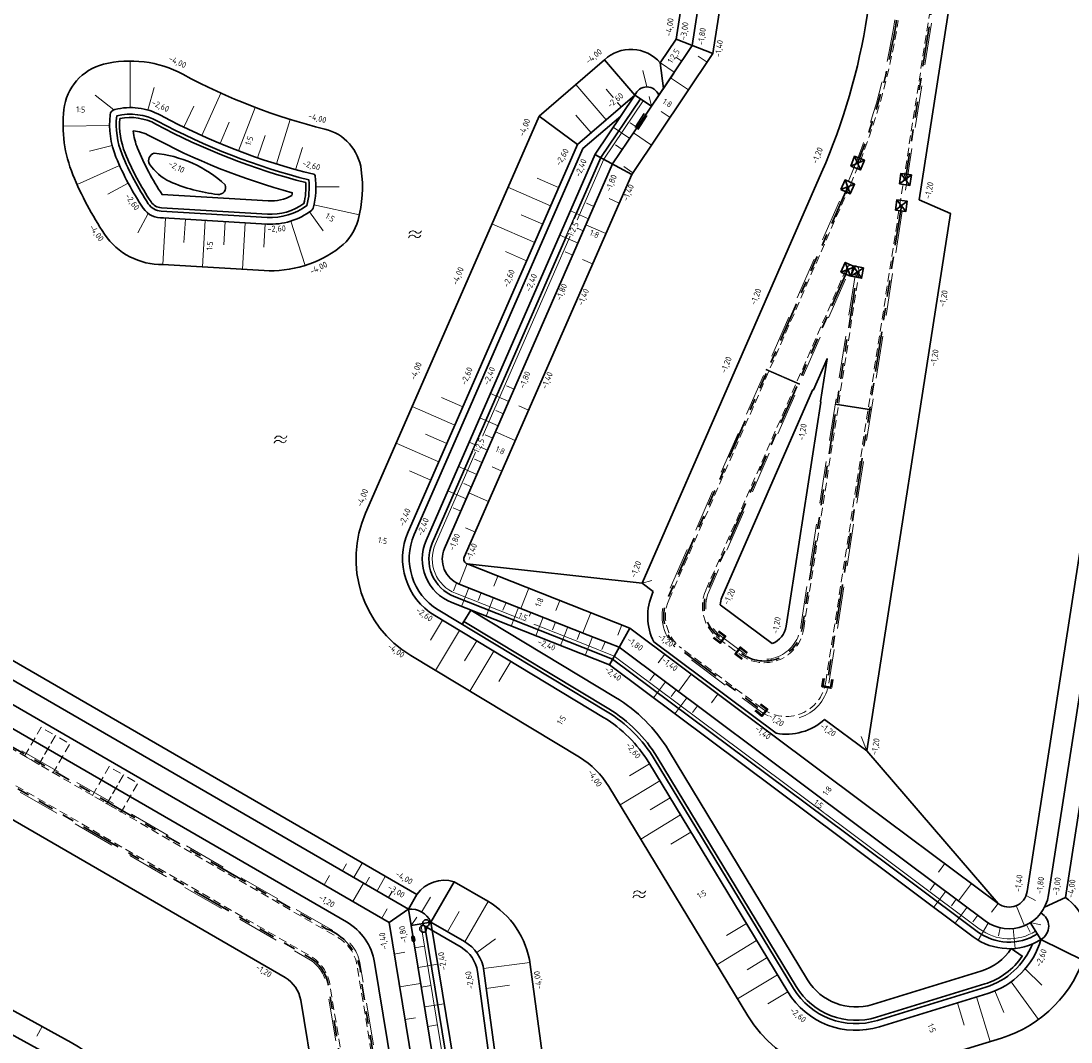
# Model space of a CAD drawing. Header units: metres. Extents: x 239845 to 242720, y 580286 to 584200.
# Tile 78 of 113: x 240688 to 240845, y 583304 to 583457. Entities that reach past the tile are written whole.
import ezdxf

# ---------------------------------------------------------------- set-up
doc = ezdxf.new("R2010")
doc.units = ezdxf.units.M
doc.linetypes.add('DASHED', pattern=[19.05, 12.7, -6.35])
doc.linetypes.add('RI-DRAINAGE', pattern=[19.2, 6, -1.8, 1.8, -1.8, 2.4, -1.8, 1.8, -1.8])
for name, color, linetype, lineweight in [('N-WA-RI-DRAINAGE_AFDEKKAP-G', 150, 'Continuous', 50), ('N-WA-RI-DRAINAGE_DRAIN_PP_100-G', 90, 'RI-DRAINAGE', 35), ('N-WE-BV-GELEIDECONSTRUCTIE_GELEIDERAIL_KUNSTWERK_VLP1DL13360-G', 210, 'BV-VLP1DL13360', 35), ('N-WE-GK-BESCHOEIING_DAMWAND_HOUT-G', 130, 'GK-BESCHOEIING', 35), ('N-WE-GK-BESCHOEIING_TYPE_3-G', 30, 'Continuous', 35), ('N-WE-GK-BESCHOEIING_TYPE_5-G', 130, 'Continuous', 35), ('N-WE-GR-RIET-G', 122, 'Continuous', 35), ('N-WE-GW-GRONDWERK-G', 3, 'Continuous', 35), ('N-WE-GW-GRONDWERK_BODEM-G', 2, 'DASHED', 18), ('N-WE-GW-GRONDWERK_BODEM_MEER-G', 150, 'Continuous', 35), ('N-WE-GW-GRONDWERK_INSTEEK_SLEUF-G_CONTOUR_ZANDCUNET', 52, 'Continuous', 35), ('N-WE-GW-HOOGTELIJN-140', 114, 'Continuous', 35), ('N-WE-GW-HOOGTELIJN-180', 190, 'Continuous', 35), ('N-WE-GW-HOOGTELIJN-210', 62, 'Continuous', 35), ('N-WE-GW-HOOGTELIJN-240', 74, 'Continuous', 35), ('N-WE-GW-HOOGTELIJN-260', 44, 'Continuous', 35), ('N-WE-GW-SCHEIDING-ZAND_TEELAARDE-G', 90, 'Continuous', 18), ('N-WE-GW-TALUDARCERING_KORT-G', 90, 'Continuous', 18), ('N-WE-GW-TALUDARCERING_LANG-G', 60, 'Continuous', 13), ('N-WE-OG-TOPOGRAFIE-S @ 0.5', 7, 'Continuous', 18), ('N-WE-RI-HWA_DRAINEINDE-G', 30, 'Continuous', 35), ('N-WE-VH-HELLING_KNIKLIJN-G', 30, 'Continuous', 35), ('N-XX-AL-HOOGTELABEL-T25-M', 7, 'Continuous', 25), ('N-XX-XX-DETAIL3-GD', 2, 'Continuous', 35), ('T-WE-GR-MAAIVELD-G', 3, 'DASHED', 0), ('T-WE-GR-PARKEERVAK-G', 200, 'DASHED', 0)]:
    doc.layers.add(name, color=color, linetype=linetype, lineweight=lineweight)
doc.styles.add('NLCS-ISO-M1000-T25', font='NLCS-ISO.ttf', dxfattribs={"height": 2.5})
doc.linetypes.add('BV-VLP1DL13360', pattern='A,2,-1,[249,NLCS.SHX,S=0.5,R=0,X=0,Y=0],-1', length=4)
doc.linetypes.add('GK-BESCHOEIING', pattern='A,30,-5,[1,NLCS.shx,S=1,R=0,X=0,Y=0],-5', length=40)

# ---------------------------------------------------------------- blocks, each defined once
blk = doc.blocks.new('SOG-TOPOGRAFIE_WATER-SO')
at = {"flags": 128}
for points in [[(-1.91, 0.46), (-1.82, 0.6, -0.538831), (0.18, 0.63, 0.605168), (1.86, 0.83, -4.035705)], [(-2.28, -0.81), (-2.19, -0.67, -0.538831), (-0.18, -0.63, 0.605168), (1.49, -0.44, -4.035705)]]:
    blk.add_lwpolyline(points, format="xyb", dxfattribs=at)
blk = doc.blocks.new('Beeindiging drain')
for points in [[(1.57, 1.57), (-1.58, -1.58)], [(1.57, -1.58), (-1.58, 1.57)]]:
    blk.add_lwpolyline(points)
blk.add_lwpolyline([(-1.58, -1.58), (1.57, -1.58), (1.57, 1.57), (-1.58, 1.57)], close=True)

msp = doc.modelspace()

# ---------------------------------------------------------------- linework, layer by layer
at = {"layer": 'N-WA-RI-DRAINAGE_AFDEKKAP-G', "flags": 128}
for points in [[(240792.49, 583365.31), (240793.48, 583364.54), (240792.71, 583363.55), (240791.72, 583364.32)], [(240796.01, 583361.09), (240795.02, 583361.86), (240795.79, 583362.84), (240796.77, 583362.07)], [(240809.53, 583358.04), (240809.33, 583356.81), (240808.09, 583357.02), (240808.3, 583358.25)], [(240798.79, 583354.36), (240799.77, 583353.59), (240799, 583352.61), (240798.02, 583353.38)]]:
    msp.add_lwpolyline(points, dxfattribs=at)
at = {"layer": 'N-WA-RI-DRAINAGE_DRAIN_PP_100-G', "flags": 128}
for points in [[(240835.91, 583532.03), (240820.56, 583433.21)], [(240819.95, 583429.26), (240808.81, 583357.53)]]:
    msp.add_lwpolyline(points, dxfattribs=at)
for points in [[(240819.22, 583457.14, -0.055971), (240813.37, 583435.66, -0.055971)], [(240811.88, 583432.09), (240784.76, 583370.07, 0.34845), (240786.75, 583362.56), (240798.9, 583353.48)], [(240811.91, 583419.69), (240790.77, 583371.34, 0.34845), (240792.6, 583364.43)], [(240795.9, 583361.97, 0.565445), (240805.02, 583365.69), (240813.34, 583419.28)], [(240682.93, 583349.86), (240733.5, 583320.59, -0.319814), (240738.73, 583313.03), (240743.92, 583281.41)], [(240680.43, 583345.53), (240731, 583316.26, -0.224486), (240733.79, 583312.22), (240738.99, 583280.6)]]:
    msp.add_lwpolyline(points, format="xyb", dxfattribs=at)
at = {"layer": 'N-WE-BV-GELEIDECONSTRUCTIE_GELEIDERAIL_KUNSTWERK_VLP1DL13360-G'}
msp.add_lwpolyline([(240617.91, 583397.6), (240617.91, 583397.6), (240745.87, 583323.54), (240746.68, 583318.61)], dxfattribs=at)
at = {"layer": 'N-WE-GK-BESCHOEIING_DAMWAND_HOUT-G', "ltscale": 0.5, "flags": 128}
for points in [[(240780.15, 583440.88), (240788.52, 583453.32), (240799.65, 583524.97), (240800.09, 583527.81)], [(240779.92, 583440.99), (240781.27, 583443.1)], [(240781.7, 583442.81), (240780.35, 583440.73)]]:
    msp.add_lwpolyline(points, dxfattribs=at)
for points in [[(240947.06, 583467.98), (240867.59, 583490.02), (240842.07, 583325.67, -0.565445), (240832.55, 583321.78)], [(240723.68, 583181.02), (240720.72, 583180.53), (240703.22, 583287.07, 0.230308), (240693.62, 583300.64), (240608.8, 583347.25)]]:
    msp.add_lwpolyline(points, format="xyb", dxfattribs=at)
at = {"layer": 'N-WE-GK-BESCHOEIING_TYPE_3-G', "ltscale": 0.5}
for points in [[(240840.39, 583319.81, -0.310012), (240831.35, 583320.18), (240811.58, 583334.95), (240776.55, 583361.13), (240772.15, 583362.87), (240752.74, 583370.54, -0.424743), (240749.44, 583378.52), (240774.79, 583436.5), (240780.72, 583445.32)], [(240748.32, 583320.97), (240769.64, 583191.19, -0.450524), (240766.43, 583186.01), (240761.34, 583185.18)]]:
    msp.add_lwpolyline(points, format="xyb", dxfattribs=at)
at = {"layer": 'N-WE-GK-BESCHOEIING_TYPE_5-G', "flags": 128}
msp.add_lwpolyline([(240708.7, 583428.44), (240724.63, 583427.5, 0.176413), (240730.6, 583429.28, 0.085058), (240730.91, 583433.13, -0.062234), (240708.14, 583441.97, 0.185738), (240702.02, 583442.76, 0.125214), (240702.84, 583436.94, 0.050068), (240706.77, 583429.55, 0.234949)], format="xyb", close=True, dxfattribs=at)
msp.add_lwpolyline([(240748.32, 583320.97), (240753.78, 583317.81, -0.231944), (240756.23, 583314.15), (240774.11, 583182, -0.120473), (240773.65, 583177.66), (240760.29, 583140.49, -0.316388), (240751.63, 583134.4), (240729.67, 583134.4, -0.267949), (240721.7, 583139), (240706.66, 583165.06, -0.198428), (240705.73, 583172.02), (240706.88, 583176.34, -0.295157), (240714.28, 583183.06), (240720.09, 583184.01)], format="xyb", dxfattribs=at)
at = {"layer": 'N-WE-GK-BESCHOEIING_TYPE_5-G'}
for centre in [(240748.51, 583321.45), (240748.06, 583320.56)]:
    msp.add_circle(centre, 0.5, dxfattribs=at)
at = {"layer": 'N-WE-GR-RIET-G', "flags": 128}
for points in [[(240702.48, 583442.35, 0.11729), (240703.3, 583437.13, 0.050068), (240707.18, 583429.82, 0.234949), (240708.73, 583428.94), (240724.66, 583427.99, 0.171099), (240730.16, 583429.57, 0.072849), (240730.44, 583432.73, -0.061319), (240707.91, 583441.53, 0.174478)], [(240704.5, 583440.49, 0.071511), (240705.15, 583437.89, 0.050068), (240708.85, 583430.93), (240724.78, 583429.99, 0.141793), (240728.36, 583430.8, 0.011196), (240728.41, 583431.2, -0.057381), (240706.96, 583439.77, 0.106165)]]:
    msp.add_lwpolyline(points, format="xyb", close=True, dxfattribs=at)
msp.add_lwpolyline([(240754.21, 583366.76), (240753.95, 583366.34)], dxfattribs=at)
at = {"layer": 'N-WE-GW-GRONDWERK-G', "flags": 128}
for points in [[(240786.08, 583454.28), (240791.63, 583452.11)], [(240779.89, 583445.88), (240775.32, 583451.18)], [(240779.89, 583445.88), (240782.38, 583444.21)], [(240765.49, 583442.7), (240771.27, 583438.44)], [(240773.89, 583436.95), (240779.42, 583433.96)], [(240776.06, 583360.25), (240779.14, 583365.77)], [(240749.23, 583321.6), (240752.73, 583327.66)], [(240745.87, 583323.54), (240747.15, 583325.76)], [(240742.95, 583321.53), (240745.78, 583323.48)], [(240749.23, 583321.6), (240746.27, 583321.08)], [(240840.93, 583318.97), (240839.33, 583321.51)]]:
    msp.add_lwpolyline(points, dxfattribs=at)
for points in [[(240749.23, 583321.6, 0.315067), (240745.87, 583323.54, -4.482832)], [(240840.93, 583318.97, 0.579834), (240840.93, 583322.97, -1.254315)]]:
    msp.add_lwpolyline(points, format="xyb", dxfattribs=at)
at = {"layer": 'N-WE-GW-GRONDWERK_BODEM-G', "ltscale": 0.5, "flags": 128}
for points in [[(240661.33, 583545.78), (240623.94, 583543.24, 0.414214), (240618.82, 583537.38), (240623.23, 583472.39, -0.307887), (240619.53, 583466.08), (240553.18, 583434.54, 0.214838), (240550.26, 583431.1, 0.214838), (240550.9, 583426.62), (240587.8, 583368.53, 0.230309), (240591.9, 583366.01, 0.236776), (240596.38, 583367.69), (240611.67, 583384.36, -0.336631), (240620.91, 583386.05), (240735.47, 583319.74, -0.224486), (240738.63, 583315.17), (240758.64, 583193.35), (240753.21, 583192.46), (240746.28, 583234.64, 0.198912), (240744.06, 583238.22, 0.198912), (240739.97, 583239.18), (240732.56, 583237.96), (240731.67, 583243.39), (240739.07, 583244.6, 0.198912), (240742.65, 583246.82, 0.198912), (240743.61, 583250.92), (240733.55, 583312.18, 0.224486), (240730.87, 583316.04), (240620.76, 583379.77, 0.346709), (240614.12, 583378.86), (240595.05, 583358.14, 0.087254), (240593.25, 583355.35), (240577.99, 583307.72), (240599.02, 583193.67, 0.414214), (240605.42, 583189.25), (240612.8, 583190.61), (240613.79, 583185.21), (240606.42, 583183.85, 0.198912), (240602.89, 583181.56, 0.219153), (240602.1, 583176.95), (240596.69, 583175.95), (240596.33, 583177.92), (240572.33, 583308.08), (240587.42, 583355.18, 0.222605), (240586.83, 583359.81), (240543.53, 583427.97, -0.214838), (240542.77, 583433.25, -0.214838), (240546.22, 583437.32), (240614.41, 583469.74, 0.307887), (240617.53, 583475.08), (240613.38, 583536.39)], [(240818.97, 583457.18, -0.064608), (240811.82, 583432.59), (240784.53, 583370.17, 0.34845), (240786.6, 583362.36), (240798.75, 583353.28, 0.565445), (240809.06, 583357.49, 0.565445)]]:
    msp.add_lwpolyline(points, format="xyb", dxfattribs=at)
for points in [[(240836.16, 583531.99), (240809.06, 583357.49)], [(240799.59, 583404.61), (240804.63, 583402.41)], [(240799.63, 583404.71), (240804.67, 583402.5)], [(240815.44, 583398.55), (240810, 583399.39)], [(240815.45, 583398.64), (240810.02, 583399.49)], [(240780.99, 583372.55), (240782.47, 583372.94)], [(240813.89, 583349.46), (240814.77, 583347.31)]]:
    msp.add_lwpolyline(points, dxfattribs=at)
msp.add_lwpolyline([(240804.77, 583365.73), (240813.09, 583419.32, 0.878625), (240812.14, 583419.59), (240791, 583371.24, 0.34845), (240792.75, 583364.63), (240796.05, 583362.17, 0.565445)], format="xyb", close=True, dxfattribs=at)
at = {"layer": 'N-WE-GW-GRONDWERK_BODEM_MEER-G', "flags": 128}
for points in [[(240783.69, 583450.73), (240786.08, 583454.28), (240797.12, 583525.36), (240797.64, 583528.72)], [(240595.06, 583438.35), (240619.73, 583399.5), (240747.15, 583325.76)]]:
    msp.add_lwpolyline(points, dxfattribs=at)
for points in [[(240775.32, 583451.18), (240765.49, 583442.7), (240744.52, 583394.72), (240739.41, 583383.03, 0.376455), (240746.2, 583361.66), (240771.58, 583346.36, -0.12139), (240775.98, 583341.97), (240796.88, 583307.49, 0.343546), (240818.7, 583299.17), (240834.98, 583304.16, 0.252463), (240847.65, 583317.01, 0.320636), (240844.6, 583325.28), (240869.68, 583486.79)], [(240783.69, 583450.73, 0.427947), (240775.32, 583451.18, 10.073735)], [(240747.14, 583325.75, -0.325127), (240752.73, 583327.66)], [(240752.73, 583327.66), (240757.79, 583324.73, -0.23192), (240764.16, 583315.23), (240782.04, 583183.08, -0.120473), (240781.18, 583174.95), (240767.81, 583137.78, -0.316388), (240751.63, 583126.4), (240729.67, 583126.4, -0.267949), (240714.77, 583135), (240699.73, 583161.06, -0.198428), (240698, 583174.08), (240699.15, 583178.4, -0.295157), (240712.99, 583190.95), (240716.32, 583191.5)]]:
    msp.add_lwpolyline(points, format="xyb", dxfattribs=at)
msp.add_lwpolyline([(240708.97, 583420.41), (240724.16, 583419.51, 0.179938), (240735.56, 583423, 0.165942), (240738.3, 583427.1, 0.098442), (240738.78, 583434.66, 0.308567), (240733.3, 583440.78, -0.063505), (240711.94, 583449.01, 0.187188), (240700.03, 583450.51, 0.312517), (240694.08, 583443.71, 0.126244), (240695.43, 583433.91, 0.050827), (240700.2, 583424.98, 0.25463)], format="xyb", close=True, dxfattribs=at)
at = {"layer": 'N-WE-GW-GRONDWERK_INSTEEK_SLEUF-G_CONTOUR_ZANDCUNET'}
for points in [[(240826.34, 583532.02), (240814.82, 583457.82, -0.064608), (240807.97, 583434.27), (240780.99, 583372.55)], [(240782.67, 583371.29), (240782.56, 583371.04, 0.222581), (240782.75, 583363.69, 0.262933)], [(240801.12, 583349.96, 0.231002), (240808.42, 583352.05)]]:
    msp.add_lwpolyline(points, format="xyb", dxfattribs=at)
at = {"layer": 'N-WE-GW-GRONDWERK_INSTEEK_SLEUF-G_CONTOUR_ZANDCUNET', "flags": 128}
msp.add_lwpolyline([(240814.77, 583347.31), (240827.31, 583428.1), (240822.63, 583430.14), (240833.9, 583502.72), (240835.24, 583503.7), (240839.35, 583530.11)], dxfattribs=at)
at = {"layer": 'N-WE-GW-GRONDWERK_INSTEEK_SLEUF-G_CONTOUR_ZANDCUNET'}
msp.add_lwpolyline([(240800.52, 583363.45, 0.270539), (240802.64, 583366.06), (240807.87, 583399.72), (240807.78, 583399.84), (240808.78, 583406.26), (240806.74, 583401.6), (240806.61, 583401.55), (240792.98, 583370.37, 0.085088), (240792.71, 583369.28)], format="xyb", close=True, dxfattribs=at)
at = {"layer": 'N-WE-GW-GRONDWERK_INSTEEK_SLEUF-G_CONTOUR_ZANDCUNET', "flags": 128}
for points in [[(240608.19, 583386.04, -0.312808), (240621.99, 583387.92), (240736.56, 583321.62, -0.224486), (240740.77, 583315.52), (240757.08, 583216.26)], [(240616, 583377.68), (240727.34, 583313.24, -0.224486), (240729.67, 583309.86), (240739.96, 583247.22)]]:
    msp.add_lwpolyline(points, format="xyb", dxfattribs=at)
at = {"layer": 'N-WE-GW-GRONDWERK_INSTEEK_SLEUF-G_CONTOUR_ZANDCUNET'}
for points in [[(240780.99, 583372.55), (240782.67, 583371.29)], [(240782.75, 583363.69), (240801.12, 583349.96)], [(240808.42, 583352.05), (240814.77, 583347.31)]]:
    msp.add_lwpolyline(points, dxfattribs=at)
at = {"layer": 'N-WE-GW-HOOGTELIJN-140'}
for points in [[(240779.14, 583365.77), (240754.67, 583375.43, -0.424743), (240754.26, 583376.42), (240779.42, 583433.96), (240791.63, 583452.11), (240802.87, 583524.47), (240804.36, 583534.07), (240777.98, 583535.76), (240777.41, 583532.16), (240759.19, 583532.55), (240733.51, 583531.88), (240705.5, 583530.04), (240625.42, 583506.55)], [(240779.14, 583365.77), (240814.38, 583339.43), (240834.5, 583324.39, 0.565445), (240838.85, 583326.17), (240864.92, 583494.09)], [(240723.41, 583184.28), (240706.43, 583287.6, 0.230308), (240695.19, 583303.49), (240602.07, 583354.67)]]:
    msp.add_lwpolyline(points, format="xyb", dxfattribs=at)
msp.add_lwpolyline([(240587.07, 583440.17), (240615.63, 583395.23), (240742.95, 583321.53), (240764.38, 583191.01), (240723.41, 583184.28)], dxfattribs=at)
at = {"layer": 'N-WE-GW-HOOGTELIJN-180'}
for points in [[(240772.88, 583364.73), (240753.47, 583372.4, -0.424743), (240751.28, 583377.72), (240776.55, 583435.54), (240785.73, 583449.18)], [(240746.68, 583318.61), (240767.76, 583190.29, -0.414214), (240766.11, 583187.99), (240723.68, 583181.02)]]:
    msp.add_lwpolyline(points, format="xyb", dxfattribs=at)
for points in [[(240812.78, 583336.56), (240777.53, 583362.89), (240772.88, 583364.73)], [(240832.55, 583321.78), (240812.78, 583336.56)]]:
    msp.add_lwpolyline(points, dxfattribs=at)
at = {"layer": 'N-WE-GW-HOOGTELIJN-210'}
msp.add_lwpolyline([(240709.98, 583432.87, 0.07094), (240717.2, 583430.95, 0.5692), (240718.33, 583432.38, 0.166195), (240707.66, 583437.14, 0.500891), (240706.97, 583435.51, 0.132753)], format="xyb", close=True, dxfattribs=at)
at = {"layer": 'N-WE-GW-HOOGTELIJN-240'}
for points in [[(240840.93, 583318.97, -0.310012), (240830.75, 583319.38), (240810.98, 583334.15), (240776.06, 583360.25), (240771.78, 583361.94), (240752.37, 583369.61, -0.424743), (240748.53, 583378.93), (240773.91, 583436.99), (240779.89, 583445.88)], [(240749.23, 583321.6), (240770.72, 583190.77, -0.414214), (240766.6, 583185.03), (240721.2, 583177.57, -0.414184), (240717.76, 583180.04), (240717.18, 583183.53)]]:
    msp.add_lwpolyline(points, format="xyb", dxfattribs=at)
at = {"layer": 'N-WE-GW-HOOGTELIJN-260'}
msp.add_lwpolyline([(240709.04, 583427.42), (240724.57, 583426.5, 0.179938), (240731.31, 583428.56, 0.165942), (240731.54, 583428.9, 0.098442), (240731.84, 583433.74, 0.308567), (240731.63, 583433.98, -0.063505), (240708.62, 583442.85, 0.187188), (240701.73, 583443.71, 0.312517), (240701.03, 583442.92, 0.126244), (240701.91, 583436.57, 0.050827), (240706.01, 583428.88, 0.270349)], format="xyb", close=True, dxfattribs=at)
msp.add_lwpolyline([(240749.23, 583321.6), (240754.28, 583318.67, -0.231944), (240757.22, 583314.29), (240775.1, 583182.14, -0.120473), (240774.59, 583177.32), (240761.23, 583140.15, -0.316388), (240751.63, 583133.4), (240729.67, 583133.4, -0.267949), (240720.84, 583138.5), (240705.79, 583164.56, -0.198428), (240704.77, 583172.28), (240705.92, 583176.6, -0.295157), (240714.12, 583184.04), (240719.92, 583185)], format="xyb", dxfattribs=at)
at = {"layer": 'N-WE-GW-SCHEIDING-ZAND_TEELAARDE-G', "flags": 128}
for points in [[(240772.33, 583363.34), (240752.92, 583371.01, -0.424743), (240749.9, 583378.32), (240775.23, 583436.26), (240781.14, 583445.04)], [(240840.13, 583320.24, -0.310012), (240831.65, 583320.58)]]:
    msp.add_lwpolyline(points, format="xyb", dxfattribs=at)
for points in [[(240811.88, 583335.35), (240776.8, 583361.57), (240772.33, 583363.34)], [(240831.65, 583320.58), (240811.88, 583335.35)], [(240747.75, 583321.34), (240769.24, 583190.53)]]:
    msp.add_lwpolyline(points, dxfattribs=at)
at = {"layer": 'N-WE-GW-TALUDARCERING_KORT-G'}
for points in [[(240786.94, 583450.97), (240785.9, 583451.67)], [(240790.76, 583450.81), (240789.41, 583451.72)], [(240781.7, 583447.1), (240781.1, 583449.6)], [(240706.69, 583443.63), (240707.65, 583447)], [(240777.85, 583444.12), (240775.57, 583446.77)], [(240701.57, 583443.66), (240698.78, 583445.85)], [(240782.38, 583444.21), (240782.04, 583445.65)], [(240713.63, 583444.21), (240712.09, 583441.07)], [(240785.18, 583442.52), (240783.83, 583443.43)], [(240718.9, 583441.83), (240717.56, 583438.6)], [(240773.31, 583440.2), (240771.02, 583442.85)], [(240780.24, 583441.02), (240779.2, 583441.72)], [(240724.31, 583439.81), (240723.17, 583436.47)], [(240778.01, 583437.7), (240776.97, 583438.4)], [(240701.34, 583438.31), (240697.94, 583437.46)], [(240729.92, 583437.99), (240728.88, 583434.65)], [(240779.59, 583434.22), (240778.24, 583435.13)], [(240703.76, 583432.62), (240700.68, 583430.97)], [(240731.95, 583432.1), (240735.45, 583432.1)], [(240768.44, 583431.97), (240765.23, 583433.37)], [(240773.75, 583429.14), (240772.61, 583429.64)], [(240777.54, 583429.66), (240776.05, 583430.32)], [(240706.75, 583428.1), (240705.17, 583425.18)], [(240731, 583428.34), (240733.03, 583425.48)], [(240766.04, 583426.47), (240762.83, 583427.87)], [(240712.34, 583427.22), (240712.13, 583423.73)], [(240718.33, 583426.87), (240718.12, 583423.37)], [(240724.32, 583426.51), (240724.11, 583423.02)], [(240772.15, 583425.47), (240771, 583425.97)], [(240763.63, 583420.97), (240760.43, 583422.38)], [(240770.55, 583421.81), (240769.4, 583422.31)], [(240773.53, 583420.5), (240772.04, 583421.15)], [(240761.74, 583401.67), (240760.6, 583402.17)], [(240754.03, 583399.01), (240750.82, 583400.41)], [(240763.93, 583398.53), (240762.44, 583399.18)], [(240760.14, 583398), (240759, 583398.5)], [(240751.63, 583393.51), (240748.42, 583394.91)], [(240758.54, 583394.34), (240757.39, 583394.84)], [(240756.94, 583390.67), (240755.79, 583391.17)], [(240759.92, 583389.37), (240758.43, 583390.02)], [(240749.22, 583388.01), (240746.02, 583389.41)], [(240755.33, 583387.01), (240754.19, 583387.51)], [(240753.73, 583383.34), (240752.59, 583383.84)], [(240755.92, 583380.2), (240754.42, 583380.86)], [(240753.09, 583372.55), (240752.63, 583371.39)], [(240759.32, 583373.6), (240758.72, 583372.08)], [(240756.81, 583371.08), (240756.35, 583369.92)], [(240760.53, 583369.61), (240760.07, 583368.45)], [(240768.62, 583369.92), (240768.02, 583368.41)], [(240764.25, 583368.14), (240763.79, 583366.98)], [(240767.97, 583366.67), (240767.51, 583365.51)], [(240777.92, 583366.25), (240777.32, 583364.73)], [(240771.69, 583365.2), (240771.23, 583364.04)], [(240756.12, 583363.86), (240754.31, 583360.86)], [(240775.41, 583363.73), (240774.95, 583362.57)], [(240784.38, 583361.85), (240783.4, 583360.54)], [(240761.26, 583360.76), (240759.45, 583357.76)], [(240782.9, 583358.88), (240782.15, 583357.88)], [(240786.1, 583356.49), (240785.35, 583355.49)], [(240792.39, 583355.86), (240791.41, 583354.56)], [(240789.31, 583354.1), (240788.56, 583353.09)], [(240785.21, 583340.25), (240782.21, 583338.44)], [(240788.32, 583335.12), (240785.32, 583333.31)], [(240736.57, 583330.37), (240735.95, 583329.28)], [(240826.49, 583330.38), (240825.51, 583329.07)], [(240733.19, 583327.18), (240733.99, 583328.57)], [(240740.03, 583328.36), (240739.41, 583327.28)], [(240743.5, 583326.36), (240742.87, 583325.28)], [(240825.01, 583327.42), (240824.26, 583326.41)], [(240747.85, 583323.1), (240749.16, 583325.34)], [(240828.21, 583325.02), (240827.47, 583324.02)], [(240838.7, 583325.6), (240840.11, 583324.84)], [(240741.85, 583322.17), (240742.65, 583323.56)], [(240751.75, 583320.14), (240753.51, 583323.17)], [(240834.5, 583324.39), (240833.52, 583323.09)], [(240746.27, 583321.08), (240747.11, 583322.35)], [(240831.42, 583322.63), (240830.67, 583321.63)], [(240796.65, 583321.38), (240793.65, 583319.56)], [(240834.81, 583320.74), (240834.53, 583319.52)], [(240838.75, 583321.19), (240839.29, 583320.06)], [(240839.33, 583321.51), (240840.89, 583321.17)], [(240756.12, 583317.02), (240758.95, 583319.09)], [(240743.73, 583316.79), (240745.31, 583317.05)], [(240746.82, 583317.73), (240748.3, 583317.97)], [(240799.76, 583316.25), (240796.76, 583314.43)], [(240757.57, 583311.63), (240761.04, 583312.09)], [(240747.79, 583311.81), (240749.27, 583312.05)], [(240834.01, 583311.25), (240835.35, 583308.01)], [(240828.37, 583309.46), (240829.39, 583306.11)], [(240690.02, 583304.47), (240690.81, 583305.9)], [(240745.35, 583306.93), (240746.93, 583307.18)], [(240748.77, 583305.89), (240750.25, 583306.13)]]:
    msp.add_lwpolyline(points, dxfattribs=at)
at = {"layer": 'N-WE-GW-TALUDARCERING_LANG-G'}
for points in [[(240704.06, 583444), (240704.06, 583451)], [(240785.82, 583449.32), (240783.75, 583450.71)], [(240787.97, 583446.67), (240785.27, 583448.49)], [(240775.58, 583442.16), (240771.01, 583447.46)], [(240717.68, 583446.17), (240714.8, 583439.79)], [(240722.83, 583444.04), (240720.34, 583437.49)], [(240728.09, 583442.22), (240726.02, 583435.54)], [(240700.95, 583441.31), (240693.95, 583441.23)], [(240779.12, 583439.36), (240776.63, 583441.04)], [(240782.39, 583438.37), (240779.68, 583440.19)], [(240702.45, 583435.31), (240696.06, 583432.45)], [(240767.24, 583429.22), (240760.82, 583432.02)], [(240731.66, 583429.39), (240738.49, 583427.87)], [(240709.34, 583427.4), (240708.93, 583420.41)], [(240772.95, 583427.3), (240770.2, 583428.51)], [(240715.33, 583427.04), (240714.92, 583420.06)], [(240721.32, 583426.69), (240720.91, 583419.7)], [(240728.21, 583426.95), (240730.32, 583420.27)], [(240764.84, 583423.72), (240758.42, 583426.53)], [(240775.54, 583425.08), (240772.55, 583426.39)], [(240771.35, 583423.64), (240768.6, 583424.84)], [(240760.94, 583399.84), (240758.19, 583401.04)], [(240752.83, 583396.26), (240746.42, 583399.06)], [(240759.34, 583396.17), (240756.59, 583397.37)], [(240761.93, 583393.95), (240758.94, 583395.25)], [(240750.43, 583390.76), (240744.01, 583393.56)], [(240757.74, 583392.51), (240754.99, 583393.71)], [(240756.13, 583388.84), (240753.39, 583390.04)], [(240754.53, 583385.18), (240751.78, 583386.38)], [(240757.92, 583384.79), (240754.93, 583386.09)], [(240754.67, 583375.43), (240753.47, 583372.4)], [(240754.95, 583371.82), (240753.85, 583369.03)], [(240763.97, 583371.76), (240762.77, 583368.73)], [(240758.67, 583370.35), (240757.57, 583367.56)], [(240762.39, 583368.88), (240761.29, 583366.09)], [(240766.11, 583367.41), (240765.01, 583364.62)], [(240773.27, 583368.08), (240772.07, 583365.05)], [(240769.83, 583365.94), (240768.73, 583363.15)], [(240753.55, 583365.41), (240749.94, 583359.41)], [(240773.55, 583364.47), (240772.45, 583361.68)], [(240758.69, 583362.31), (240755.07, 583356.32)], [(240788.38, 583358.86), (240786.43, 583356.24)], [(240784.5, 583357.69), (240782.7, 583355.28)], [(240787.7, 583355.29), (240785.91, 583352.89)], [(240783.65, 583342.82), (240777.67, 583339.19)], [(240786.76, 583337.69), (240780.78, 583334.06)], [(240738.93, 583330.45), (240737.68, 583328.28)], [(240742.39, 583328.44), (240741.14, 583326.28)], [(240737.52, 583324.68), (240739.12, 583327.45)], [(240830.49, 583327.39), (240828.54, 583324.78)], [(240826.61, 583326.22), (240824.82, 583323.82)], [(240754.35, 583318.63), (240757.86, 583324.69)], [(240829.82, 583323.82), (240828.02, 583321.42)], [(240837.19, 583324.06), (240838.44, 583321.05)], [(240833.02, 583321.43), (240831.48, 583318.89)], [(240836.76, 583320.62), (240837.07, 583317.64)], [(240798.2, 583318.81), (240792.22, 583315.18)], [(240747.31, 583314.77), (240750.27, 583315.25)], [(240757.17, 583314.6), (240764.11, 583315.54)], [(240801.31, 583313.68), (240795.32, 583310.05)], [(240744.54, 583311.86), (240747.7, 583312.38)], [(240836.44, 583312.6), (240840.54, 583306.93)], [(240748.28, 583308.85), (240751.24, 583309.33)], [(240831.24, 583310.34), (240833.29, 583303.65)]]:
    msp.add_lwpolyline(points, dxfattribs=at)
at = {"layer": 'N-WE-VH-HELLING_KNIKLIJN-G', "flags": 128}
for points in [[(240780.99, 583372.55), (240754.67, 583375.43)], [(240814.77, 583347.31), (240834.5, 583324.39)]]:
    msp.add_lwpolyline(points, dxfattribs=at)
at = {"layer": 'T-WE-GR-MAAIVELD-G', "ltscale": 0.1, "flags": 128}
msp.add_lwpolyline([(240618.32, 583537.35), (240622.73, 583472.36, -0.307887), (240619.32, 583466.54), (240552.96, 583434.99, 0.214838), (240549.77, 583431.23, 0.214838), (240550.48, 583426.36), (240587.38, 583368.26, 0.230309), (240591.85, 583365.51, 0.236658), (240596.75, 583367.35), (240611.63, 583383.54, -0.360062), (240620.66, 583385.61), (240735.22, 583319.31, -0.224486), (240738.14, 583315.09), (240758.07, 583193.76), (240753.63, 583193.03), (240746.78, 583234.72, 0.198912), (240744.36, 583238.62, 0.198912), (240739.88, 583239.67), (240732.98, 583238.53), (240732.25, 583242.98), (240739.15, 583244.11, 0.198912), (240743.06, 583246.53, 0.198912), (240744.1, 583251), (240734.04, 583312.26, 0.224486), (240731.12, 583316.48), (240621.01, 583380.21, 0.350627), (240613.71, 583379.14), (240595.1, 583358.92, 0.103039), (240592.78, 583355.52), (240577.47, 583307.75), (240598.52, 583193.57, 0.414214), (240605.51, 583188.76), (240612.4, 583190.03), (240613.21, 583185.61), (240606.33, 583184.34, 0.198912), (240602.47, 583181.84, 0.198912), (240601.52, 583177.35), (240597.09, 583176.53), (240596.82, 583178.01), (240572.84, 583308.05), (240587.9, 583355.02, 0.222605), (240587.25, 583360.07), (240543.95, 583428.24, -0.214838), (240543.25, 583433.11, -0.214838), (240546.44, 583436.87), (240614.62, 583469.28, 0.307887), (240618.03, 583475.11), (240613.83, 583537.05)], format="xyb", dxfattribs=at)
at = {"layer": 'T-WE-GR-MAAIVELD-G', "ltscale": 0.1}
msp.add_lwpolyline([(240835.66, 583532.06, 0.000007), (240835.66, 583532.06), (240808.57, 583357.57, -0.565445), (240799.05, 583353.68), (240786.9, 583362.76, -0.34845), (240784.99, 583369.97), (240812.28, 583432.39, 0.064608), (240819.47, 583457.1)], format="xyb", dxfattribs=at)
msp.add_lwpolyline([(240805.27, 583365.65), (240813.59, 583419.24, 0.878625), (240811.68, 583419.79), (240790.55, 583371.44, 0.34845), (240792.45, 583364.23), (240795.75, 583361.77, 0.565445), (240805.27, 583365.65)], format="xyb", close=True, dxfattribs=at)
at = {"layer": 'T-WE-GR-PARKEERVAK-G', "ltscale": 0.1, "flags": 128}
for points in [[(240688.15, 583346.55), (240690.66, 583350.87), (240692.82, 583349.62), (240690.32, 583345.29)], [(240690.32, 583345.29), (240692.82, 583349.62), (240694.99, 583348.37), (240692.48, 583344.04)], [(240698.37, 583340.64), (240700.87, 583344.96), (240703.04, 583343.71), (240700.53, 583339.38)], [(240700.53, 583339.38), (240703.04, 583343.71), (240705.2, 583342.46), (240702.69, 583338.13)]]:
    msp.add_lwpolyline(points, close=True, dxfattribs=at)

# ---------------------------------------------------------------- block references
at = {"layer": 'N-WE-OG-TOPOGRAFIE-S @ 0.5', "xscale": 0.4999999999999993, "yscale": 0.4999999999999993, "zscale": 0.4999999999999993}
for p, rotation in [((240746.94, 583424.96), 7.625570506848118), ((240726.74, 583394.12), 7.625570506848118), ((240780.66, 583325.77), 7.62557050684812)]:
    msp.add_blockref('SOG-TOPOGRAFIE_WATER-SO', p, dxfattribs=dict(at, rotation=rotation))
at = {"layer": 'N-WE-RI-HWA_DRAINEINDE-G'}
for p, xscale, yscale, zscale, rotation in [((240813.37, 583435.66), 0.4999999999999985, 0.4999999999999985, 0.4999999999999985, 338.4794038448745), ((240820.56, 583433.21), 0.4999999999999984, 0.4999999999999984, 0.4999999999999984, 351.7681280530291), ((240811.88, 583432.09), 0.4999999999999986, 0.4999999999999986, 0.4999999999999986, 335.8808483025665), ((240819.95, 583429.26), 0.4999999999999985, 0.4999999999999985, 0.4999999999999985, 351.7681280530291), ((240811.91, 583419.69), 0.4999999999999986, 0.4999999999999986, 0.4999999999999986, 335.8808483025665), ((240813.34, 583419.28), 0.4999999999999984, 0.4999999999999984, 0.4999999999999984, 349.2405018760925)]:
    msp.add_blockref('Beeindiging drain', p, dxfattribs=dict(at, xscale=xscale, yscale=yscale, zscale=zscale, rotation=rotation))

# ---------------------------------------------------------------- next in the draw order: texts
at = {"layer": 'N-XX-AL-HOOGTELABEL-T25-M', "char_height": 0.9, "attachment_point": 1, "style": 'NLCS-ISO-M1000-T25', "bg_fill": 3, "box_fill_scale": 1, "bg_fill_color": 256, "bg_fill_transparency": 0}
for s, width, insert, rotation in [('-4,00', 2.6072, (240784.45, 583454.79), 81.7691), ('-3,00', 2.6072, (240786.68, 583454.23), 81.7691), ('-1,80', 2.6072, (240789.32, 583453.48), 81.7691), ('-1,40', 2.6072, (240791.9, 583451.65), 81.7691), ('-4,00', 2.6072, (240772.36, 583451.19), 39.4293), ('1:2,5', 2.6072, (240784.71, 583451.07), 56.4596), ('-4,00', 2.6072, (240710.11, 583451.88), 334.664), ('-2,60', 2.6072, (240707.55, 583445.27), 334.664), ('1:8', 1.7349, (240784.45, 583445.45), 327.4187), ('1:5', 1.7266, (240695.95, 583444.2), 357.4995), ('-4,00', 2.6072, (240730.98, 583443.25), 344.3178), ('-4,00', 2.6072, (240762.36, 583439.92), 67.6898), ('1:5', 1.7266, (240721.28, 583438.53), 70.1347), ('-1,20', 2.6072, (240806.43, 583435.8), 68.3619), ('-2,10', 2.6072, (240710.1, 583436.09), 332.5826), ('-2,60', 2.6072, (240730.08, 583436.13), 344.3178), ('-1,40', 2.6072, (240777.98, 583430.19), 67.6898), ('-1,20', 2.6072, (240823.4, 583430.42), 78.3162), ('-2,60', 2.6072, (240703.95, 583431.21), 305.6256), ('1:5', 1.7266, (240733.75, 583428.23), 327.8621), ('-4,00', 2.6072, (240698.56, 583426.56), 305.6256), ('-2,60', 2.6072, (240724.69, 583426.24), 1.3922), ('1:2,5', 2.6072, (240769.74, 583424.9), 65.2821), ('1:5', 1.7266, (240715.48, 583422.62), 83.0502), ('1:8', 1.7349, (240773.37, 583425.69), 336.2412), ('-4,00', 2.6072, (240730.92, 583419.73), 25.936), ('-4,00', 2.6072, (240752.34, 583417.6), 67.6898), ('-2,40', 2.6072, (240763.36, 583416.59), 67.6898), ('-1,80', 2.6072, (240767.95, 583415.25), 67.6898), ('-1,40', 2.6072, (240771.22, 583414.49), 67.6898), ('-1,20', 2.6072, (240797.18, 583414.57), 68.3619), ('-1,20', 2.6072, (240825.61, 583414.14), 80.2498), ('-1,20', 2.6072, (240792.71, 583404.34), 68.3619), ('-1,20', 2.6072, (240824.25, 583405.24), 80.2498), ('-4,00', 2.6072, (240746.03, 583403.31), 67.6898), ('-2,40', 2.6072, (240757.07, 583402.58), 67.6898), ('-1,80', 2.6072, (240762.44, 583402.07), 67.6898), ('-1,40', 2.6072, (240765.78, 583401.98), 67.6898), ('-1,20', 2.6072, (240804.43, 583394.07), 80.2498), ('1:2,5', 2.6072, (240755.58, 583392.39), 65.2821), ('1:8', 1.7349, (240759.21, 583393.18), 336.2412), ('-4,00', 2.6072, (240738, 583384.26), 67.6898), ('-2,40', 2.6072, (240747.1, 583379.9), 67.6898), ('1:5', 2.6072, (240741.41, 583379.5), 349.656), ('-1,40', 2.6072, (240754.43, 583376.23), 67.6898), ('-1,20', 2.6072, (240779.15, 583373.62), 68.3619), ('-1,20', 2.6072, (240793.1, 583369.61), 62.6481), ('1:5', 2.6072, (240762.66, 583368.18), 335.2821), ('-1,20', 2.6072, (240800.52, 583365.03), 80.2498), ('-1,80', 2.6072, (240779.18, 583364.55), 322.7268), ('-1,20', 2.6072, (240783.76, 583365.06), 324.6478), ('-1,40', 2.6072, (240784.4, 583361.51), 322.7268), ('-2,40', 2.6072, (240775.81, 583360.13), 322.7268), ('-1,20', 2.6072, (240808.17, 583351.59), 324.6478), ('-1,40', 2.6072, (240798.38, 583351.23), 322.7268), ('-1,20', 2.6072, (240815.38, 583346.8), 80.2498), ('-4,00', 2.6072, (240773.55, 583344.62), 302.3746), ('1:5', 2.6072, (240807.26, 583340.1), 321.795), ('-4,00', 2.6072, (240744.27, 583329.36), 329.0158), ('-1,40', 2.6072, (240836.96, 583326.2), 82.5527), ('-1,80', 2.6072, (240840.2, 583325.88), 82.5527), ('-3,00', 2.6072, (240842.68, 583325.69), 82.5527), ('-4,00', 2.6072, (240844.88, 583325.33), 82.5527), ('-1,20', 2.6072, (240732.77, 583325.83), 327.6751), ('-1,40', 2.6072, (240741.82, 583317.39), 98.5732), ('-1,80', 2.6072, (240744.82, 583318.38), 98.5732), ('-2,40', 2.6072, (240750.69, 583314.3), 98.5732), ('-2,60', 2.6072, (240840.03, 583315.11), 68.7905), ('-1,20', 2.6072, (240723.31, 583315.33), 327.6751), ('-2,60', 2.6072, (240754.78, 583311.44), 98.5732), ('-4,00', 2.6072, (240765.09, 583311.44), 98.5732)]:
    msp.add_mtext_dynamic_manual_height_columns(s, width=width, gutter_width=6.25, heights=[0], dxfattribs=dict(at, insert=insert, rotation=rotation))

# ---------------------------------------------------------------- next in the draw order: linework, layer by layer
at = {"layer": 'N-WE-GW-GRONDWERK-G', "flags": 128}
for points in [[(240783.69, 583450.73), (240784.19, 583446.89)], [(240844.6, 583325.28), (240841.47, 583323.83)], [(240840.93, 583318.97), (240847.32, 583315.82)]]:
    msp.add_lwpolyline(points, dxfattribs=at)
msp.add_lwpolyline([(240779.89, 583445.88, -0.672858), (240783.51, 583445.88, -10.333942)], format="xyb", dxfattribs=at)
at = {"layer": 'N-WE-GW-TALUDARCERING_KORT-G'}
msp.add_lwpolyline([(240838.56, 583314.57), (240841.04, 583312.09)], dxfattribs=at)
at = {"layer": 'N-XX-XX-DETAIL3-GD', "flags": 128}
msp.add_lwpolyline([(240746.51, 583319.59), (240746.36, 583319.31), (240746.44, 583318.82), (240746.68, 583318.61), (240746.83, 583318.89), (240746.75, 583319.38)], close=True, dxfattribs=at)
for points in [[(240746.36, 583319.31), (240746.83, 583318.89)], [(240746.75, 583319.38), (240746.44, 583318.82)]]:
    msp.add_lwpolyline(points, dxfattribs=at)

# ---------------------------------------------------------------- next in the draw order: texts
at = {"layer": 'N-XX-AL-HOOGTELABEL-T25-M', "char_height": 0.9, "attachment_point": 1, "style": 'NLCS-ISO-M1000-T25', "bg_fill": 3, "box_fill_scale": 1, "bg_fill_color": 256, "bg_fill_transparency": 0}
for s, width, insert, rotation in [('-1,80', 2.6072, (240775.41, 583431.65), 67.6898), ('-1,80', 2.6072, (240751.85, 583377.69), 67.6898), ('1:8', 1.7349, (240764.85, 583369.21), 66.2412), ('-1,20', 2.6072, (240800.37, 583353.1), 324.6478), ('1:8', 1.7349, (240808.03, 583341.04), 52.7541), ('-3,00', 2.6072, (240743.12, 583327.35), 329.0158)]:
    msp.add_mtext_dynamic_manual_height_columns(s, width=width, gutter_width=6.25, heights=[0], dxfattribs=dict(at, insert=insert, rotation=rotation))

# ---------------------------------------------------------------- next in the draw order: linework, layer by layer
at = {"layer": 'N-WE-GK-BESCHOEIING_TYPE_5-G', "flags": 128}
msp.add_lwpolyline([(240777.77, 583442.73), (240772.09, 583437.83), (240751.85, 583391.52), (240746.74, 583379.83, 0.376455), (240750.34, 583368.52), (240775.71, 583353.21, -0.12139), (240782.82, 583346.11), (240803.72, 583311.63, 0.343546), (240816.36, 583306.82), (240832.63, 583311.81, 0.228338), (240839.64, 583318.3)], format="xyb", dxfattribs=at)
at = {"layer": 'N-WE-GR-RIET-G', "flags": 128}
msp.add_lwpolyline([(240754.21, 583366.76), (240775.97, 583353.64, -0.12139), (240783.25, 583346.37), (240804.15, 583311.89, 0.343546), (240816.21, 583307.3), (240832.49, 583312.29, 0.172291), (240838.13, 583316.48), (240836.47, 583317.6, -0.172291), (240831.9, 583314.2), (240815.62, 583309.21, -0.343546), (240805.86, 583312.93), (240784.96, 583347.41, 0.12139), (240777, 583355.35), (240755.24, 583368.48)], format="xyb", close=True, dxfattribs=at)
at = {"layer": 'N-WE-GW-HOOGTELIJN-260'}
msp.add_lwpolyline([(240779.89, 583445.88), (240771.27, 583438.44), (240750.93, 583391.92), (240745.82, 583380.23, 0.376455), (240749.82, 583367.66), (240775.2, 583352.35, -0.12139), (240781.97, 583345.59), (240802.87, 583311.11, 0.343546), (240816.65, 583305.86), (240832.93, 583310.86, 0.252463), (240840.93, 583318.97)], format="xyb", dxfattribs=at)

# ---------------------------------------------------------------- next in the draw order: texts
at = {"layer": 'N-XX-AL-HOOGTELABEL-T25-M', "char_height": 0.9, "attachment_point": 1, "style": 'NLCS-ISO-M1000-T25', "bg_fill": 3, "box_fill_scale": 1, "bg_fill_color": 256, "bg_fill_transparency": 0}
for s, insert, rotation in [('-2,60', (240775.6, 583444.59), 39.4293), ('-2,60', (240767.87, 583435.62), 59.9755), ('-2,40', (240770.81, 583433.84), 67.6898), ('-2,60', (240760.01, 583417.26), 67.6898), ('-2,60', (240753.68, 583402.58), 67.6898), ('-2,40', (240744.36, 583381.34), 67.6898), ('-2,60', (240747.42, 583369), 324.5197), ('-2,40', (240765.54, 583364.22), 337.9036), ('-4,00', (240743.16, 583363.57), 324.5197), ('1:5', (240768.11, 583351.64), 55.4519), ('-2,60', (240779.18, 583348.75), 308.2267), ('1:5', (240789.14, 583325.84), 28.1341), ('-2,60', (240803.69, 583308.88), 319.3813), ('1:5', (240824.68, 583306.46), 292.1045)]:
    msp.add_mtext_dynamic_manual_height_columns(s, width=2.6072, gutter_width=6.25, heights=[0], dxfattribs=dict(at, insert=insert, rotation=rotation))

# ---------------------------------------------------------------- next in the draw order: linework, layer by layer
at = {"layer": 'N-WE-GW-TALUDARCERING_KORT-G'}
for points in [[(240750.98, 583366.96), (240749.17, 583363.96)], [(240782.1, 583345.38), (240779.1, 583343.57)], [(240802.87, 583311.11), (240799.87, 583309.3)]]:
    msp.add_lwpolyline(points, dxfattribs=at)

doc.saveas('drawing.dxf')
